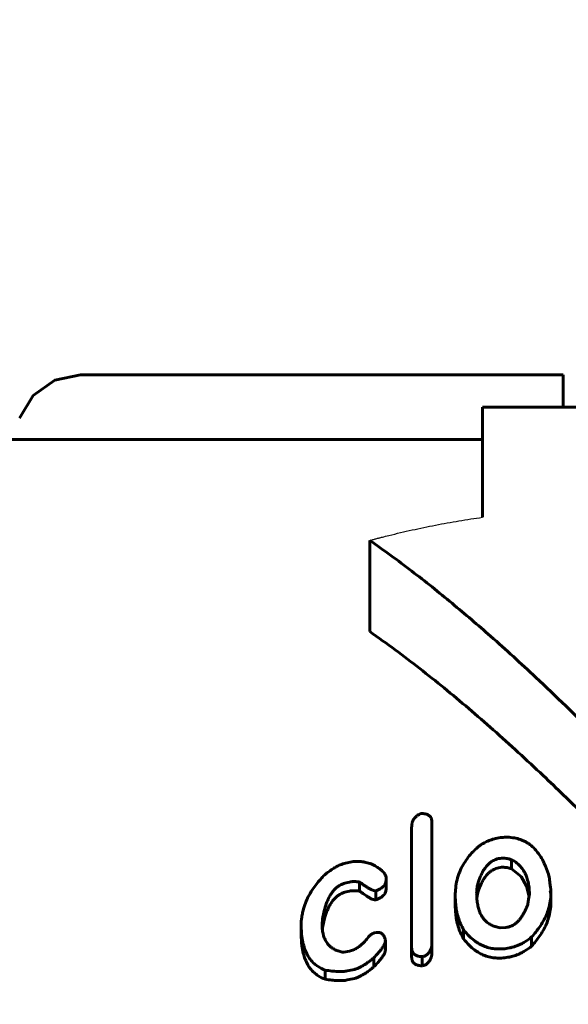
# Model space of a CAD drawing. Header units: millimetres. Extents: x 0 to 841, y 0 to 594.
# Tile 9 of 22: x 201 to 210, y 375 to 391. Entities that reach past the tile are written whole.
import ezdxf

# ---------------------------------------------------------------- set-up
doc = ezdxf.new("R2010")
doc.units = ezdxf.units.MM
for name, pattern in [('K5LT-1', [0]), ('K5LT_BASIC', [0]), ('K5LT_THIN', [0])]:
    doc.linetypes.add(name, pattern=pattern)
doc.layers.add('Системный слой', color=7, linetype='Continuous')
doc.layers.add('Системный слой (1)', color=251, linetype='Continuous', true_color=0x6c6c6c)
doc.styles.add('KDIMTEXTSTYLE', font='txt', dxfattribs={"width": 0.96, "oblique": 15, "height": 5})
doc.styles.add('KTEXTSTYLE', font='txt', dxfattribs={"width": 0.96, "height": 5})
doc.dimstyles.new('KDIMSTYLE (1.00)', dxfattribs={"dimtxt": 5, "dimasz": 1, "dimexe": 2, "dimexo": 0, "dimgap": 1, "dimtad": 1, "dimtxsty": 'KDIMTEXTSTYLE', "dimsah": 1, "dimcen": 0, "dimdle": 1, "dimadec": 0, "dimazin": 0, "dimtfac": 0.667, "dimtmove": 0, "dimatfit": 3, "dimfxl": 1, "dimtvp": 1, "dimtolj": 1, "dimtzin": 0, "dimarcsym": 0})

# ---------------------------------------------------------------- blocks, each defined once
blk = doc.blocks.new('U11')
at = {"layer": 'Системный слой (1)', "color": 150, "linetype": 'K5LT_BASIC', "lineweight": 60, "true_color": 0x0080ff}
for p, q in [((201.655, 385.043), (201.321, 384.806)), ((202.055, 385.126), (201.655, 385.043)), ((201.321, 384.806), (201.109, 384.456))]:
    blk.add_line(p, q, dxfattribs=at)
blk = doc.blocks.new('U14')
at = {"layer": 'Системный слой (1)', "color": 150, "linetype": 'K5LT_BASIC', "lineweight": 60, "true_color": 0x0080ff}
for p, q in [((205.806, 376.517), (205.807, 376.528)), ((205.807, 376.528), (205.808, 376.539)), ((205.808, 376.539), (205.808, 376.55))]:
    blk.add_line(p, q, dxfattribs=at)
blk = doc.blocks.new('U15')
at = {"layer": 'Системный слой (1)', "color": 150, "linetype": 'K5LT_BASIC', "lineweight": 60, "true_color": 0x0080ff}
for p, q in [((208.224, 377.117), (208.213, 377.082)), ((208.206, 377.046), (208.202, 377.011)), ((208.213, 377.082), (208.206, 377.046))]:
    blk.add_line(p, q, dxfattribs=at)
blk = doc.blocks.new('U18')
at = {"layer": 'Системный слой (1)', "color": 150, "linetype": 'K5LT_BASIC', "lineweight": 60, "true_color": 0x0080ff}
for p, q in [((208.889, 377.35), (208.738, 377.469)), ((208.974, 377.2), (208.889, 377.35)), ((209.011, 377.038), (208.974, 377.2))]:
    blk.add_line(p, q, dxfattribs=at)
blk = doc.blocks.new('D0')
at = {"layer": 'Системный слой (1)'}
for points in [[(190.04, 392.675), (195.04, 393.334), (194.54, 392.675), (195.04, 392.017)], [(225.04, 392.017), (230.04, 392.675), (225.04, 393.334), (225.54, 392.675)]]:
    blk.add_hatch(color=7, dxfattribs=at).paths.add_polyline_path(points)
at = {"layer": 'Системный слой (1)', "color": 7, "linetype": 'K5LT_THIN', "lineweight": 18}
for p, q in [((190.04, 369.626), (190.04, 394.675)), ((230.04, 369.626), (230.04, 394.675)), ((190.04, 392.675), (195.04, 393.334)), ((195.04, 393.334), (194.54, 392.675)), ((225.54, 392.675), (225.04, 393.334)), ((225.04, 393.334), (230.04, 392.675)), ((195.04, 392.017), (190.04, 392.675)), ((190.04, 392.675), (230.04, 392.675)), ((194.54, 392.675), (195.04, 392.017)), ((230.04, 392.675), (225.04, 392.017)), ((225.04, 392.017), (225.54, 392.675))]:
    blk.add_line(p, q, dxfattribs=at)
blk.add_wipeout([(206.021, 393.675), (206.021, 401.057), (213.737, 401.057), (213.737, 393.675)]).dxf.layer = 'Системный слой (1)'
at = {"layer": 'Системный слой (1)', "color": 7, "insert": (206.021, 400.263), "char_height": 5, "attachment_point": 1, "style": 'KTEXTSTYLE'}
blk.add_mtext('\\fArial|b0|c204|p34;\\H5.0;\\W1.000;\\Q15;\\fGOST Type AU|b0|i0|c204|p34;\\Q15;\\W0.960;40', dxfattribs=at)
blk = doc.blocks.new('KDIMARROW_01')
at = {"layer": 'Системный слой'}
blk.add_hatch(color=0, dxfattribs=at).paths.add_polyline_path([(0, 0), (-5, 0.658), (-4.5, 0), (-5, -0.658)])
at = {"layer": 'Системный слой', "color": 0, "linetype": 'K5LT_THIN', "lineweight": 18}
for p, q in [((-4.5, 0), (-5, 0.658)), ((-5, 0.658), (0, 0)), ((0, 0), (-5, -0.658)), ((-5, -0.658), (-4.5, 0))]:
    blk.add_line(p, q, dxfattribs=at)
at = {"layer": 'Системный слой (1)', "color": 0, "linetype": 'K5LT_THIN', "lineweight": 18}
blk.add_line((470.918, 164.534), (468.918, 164.534), dxfattribs=at)

msp = doc.modelspace()

# ---------------------------------------------------------------- linework, layer by layer
at = {"layer": 'Системный слой (1)', "color": 150, "linetype": 'K5LT_BASIC', "lineweight": 60, "true_color": 0x0080ff}
for p, q in [((202.055, 385.126), (209.54, 385.126)), ((209.54, 385.126), (209.54, 384.626)), ((208.29, 384.626), (211.79, 384.626)), ((208.29, 382.919), (208.29, 384.626)), ((200.194, 384.126), (208.29, 384.126)), ((206.54, 381.146), (206.54, 382.56)), ((207.505, 378.188), (207.505, 376.275)), ((207.19, 376.244), (207.19, 378.109)), ((206.165, 377.555), (206.261, 377.577)), ((208.738, 377.469), (208.738, 377.611)), ((206.226, 377.263), (206.173, 377.251)), ((206.383, 377.122), (206.383, 377.264)), ((206.794, 377.329), (206.794, 377.303)), ((206.794, 377.162), (206.794, 377.303)), ((208.224, 377.117), (208.224, 377.258)), ((206.226, 377.122), (206.173, 377.11)), ((206.636, 376.987), (206.636, 377.128)), ((209.34, 377.123), (209.35, 377.08)), ((209.35, 377.08), (209.35, 377.132)), ((207.867, 376.911), (207.867, 377.053)), ((208.199, 377.091), (208.199, 377.091)), ((209.35, 376.939), (209.35, 377.08)), ((205.808, 376.55), (205.808, 376.691)), ((205.477, 376.45), (205.477, 376.591)), ((205.8, 376.62), (205.8, 376.62)), ((207.997, 376.382), (207.997, 376.523)), ((208.652, 376.56), (208.565, 376.553)), ((206.61, 376.473), (206.645, 376.48)), ((206.784, 376.218), (206.784, 376.359)), ((209.052, 376.271), (209.052, 376.412)), ((206.139, 376.173), (206.226, 376.191)), ((207.19, 376.103), (207.19, 376.244)), ((207.505, 376.133), (207.505, 376.275)), ((206.602, 375.945), (206.602, 376.087)), ((207.356, 375.965), (207.356, 376.106)), ((205.851, 375.755), (205.851, 375.896)), ((206.279, 375.903), (206.192, 375.885)), ((206.279, 375.762), (206.192, 375.744))]:
    msp.add_line(p, q, dxfattribs=at)
at = {"layer": 'Системный слой (1)', "color": 7, "linetype": 'K5LT-1'}
msp.add_open_spline([(206.54, 382.56), (206.556, 382.564), (206.588, 382.573), (206.637, 382.586), (206.687, 382.599), (206.753, 382.616), (206.863, 382.644), (207.017, 382.681), (207.258, 382.736), (207.56, 382.799), (207.925, 382.865), (208.168, 382.902), (208.29, 382.919)], degree=3, knots=[0, 0, 0, 0, 0.042456, 0.084913, 0.127369, 0.169826, 0.25779, 0.412215, 0.566639, 0.875489, 1.184338, 1.493188, 1.493188, 1.493188, 1.493188], dxfattribs=at)
at = {"layer": 'Системный слой (1)', "color": 150, "linetype": 'K5LT_BASIC', "lineweight": 60, "true_color": 0x0080ff}
for points, knots in [([(210.04, 379.541), (209.735, 379.845), (209.199, 380.367), (208.456, 381.044), (207.814, 381.594), (207.19, 382.093), (206.759, 382.408), (206.54, 382.56)], [0, 0, 0, 0, 2.181066, 3.805962, 5.16753, 6.570619, 8, 8, 8, 8]), ([(210.04, 378.126), (209.976, 378.19), (209.813, 378.352), (209.543, 378.616), (209.082, 379.057), (208.468, 379.621), (207.704, 380.273), (207.062, 380.774), (206.673, 381.053), (206.54, 381.146)], [0, 0, 0, 0, 0.572057, 1.457049, 2.394883, 4.642037, 6.810489, 8.917194, 10, 10, 10, 10]), ([(207.339, 378.324), (207.328, 378.32), (207.311, 378.314), (207.289, 378.303), (207.272, 378.291), (207.252, 378.275), (207.231, 378.253), (207.215, 378.226), (207.203, 378.199), (207.197, 378.174), (207.192, 378.144), (207.19, 378.123), (207.19, 378.109)], [0, 0, 0, 0, 1.368994, 2.039138, 2.859531, 3.903184, 5.239338, 6.827282, 8.327386, 9.670549, 10.758562, 13, 13, 13, 13]), ([(207.505, 378.188), (207.505, 378.207), (207.502, 378.232), (207.49, 378.259), (207.481, 378.274), (207.468, 378.288), (207.449, 378.303), (207.425, 378.314), (207.389, 378.323), (207.359, 378.325), (207.339, 378.324)], [0, 0, 0, 0, 2.920995, 3.872727, 4.544635, 5.522733, 6.634153, 7.762625, 8.792989, 11, 11, 11, 11]), ([(208.591, 377.954), (208.559, 377.951), (208.497, 377.941), (208.411, 377.914), (208.336, 377.882), (208.29, 377.856), (208.269, 377.844)], [0, 0, 0, 0, 1.918131, 3.703388, 5.387597, 7, 7, 7, 7]), ([(209.324, 377.34), (209.308, 377.397), (209.28, 377.48), (209.229, 377.593), (209.185, 377.669), (209.131, 377.743), (209.077, 377.801), (209.022, 377.846), (208.974, 377.878), (208.926, 377.903), (208.865, 377.928), (208.782, 377.95), (208.685, 377.959), (208.619, 377.957), (208.591, 377.954)], [0, 0, 0, 0, 2.932505, 4.270484, 5.899389, 7.075507, 8.484801, 9.399558, 10.120344, 10.86209, 11.535644, 12.687382, 14.010851, 15, 15, 15, 15]), ([(208.269, 377.844), (208.255, 377.833), (208.228, 377.811), (208.177, 377.767), (208.115, 377.706), (208.047, 377.624), (207.985, 377.528), (207.931, 377.419), (207.88, 377.258), (207.867, 377.134), (207.867, 377.053)], [0, 0, 0, 0, 0.527854, 1.096924, 2.146782, 3.391007, 4.674897, 6.140326, 7.810375, 11, 11, 11, 11]), ([(206.584, 377.535), (206.558, 377.547), (206.517, 377.56), (206.457, 377.573), (206.405, 377.58), (206.339, 377.583), (206.289, 377.58), (206.261, 377.577)], [0, 0, 0, 0, 2.240471, 3.300458, 4.554601, 6.033865, 8, 8, 8, 8]), ([(208.224, 377.258), (208.236, 377.296), (208.258, 377.355), (208.295, 377.429), (208.325, 377.476), (208.355, 377.514), (208.388, 377.548), (208.426, 377.577), (208.462, 377.599), (208.499, 377.615), (208.539, 377.627), (208.568, 377.631), (208.583, 377.632)], [0, 0, 0, 0, 3.151981, 5.023202, 6.37867, 7.306655, 8.540879, 9.697229, 10.496509, 11.24323, 12.150885, 13, 13, 13, 13]), ([(208.738, 377.611), (208.722, 377.616), (208.695, 377.623), (208.644, 377.633), (208.607, 377.634), (208.583, 377.632)], [0, 0, 0, 0, 1.972128, 3.274427, 6, 6, 6, 6]), ([(209.018, 377.064), (209.018, 377.116), (209.012, 377.2), (208.99, 377.295), (208.97, 377.354), (208.951, 377.397), (208.922, 377.449), (208.882, 377.503), (208.821, 377.561), (208.77, 377.594), (208.738, 377.611)], [0, 0, 0, 0, 2.829542, 4.539407, 5.230621, 6.131745, 7.004849, 8.296569, 9.482573, 11, 11, 11, 11]), ([(206.165, 377.555), (206.137, 377.549), (206.088, 377.532), (206.032, 377.506), (205.985, 377.479), (205.937, 377.448), (205.886, 377.411), (205.855, 377.385), (205.843, 377.375)], [0, 0, 0, 0, 1.989355, 3.584816, 4.344284, 5.91577, 7.755955, 9, 9, 9, 9]), ([(206.794, 377.329), (206.794, 377.346), (206.786, 377.371), (206.764, 377.403), (206.739, 377.431), (206.705, 377.46), (206.653, 377.497), (206.61, 377.521), (206.584, 377.535)], [0, 0, 0, 0, 1.57707, 2.563664, 3.633621, 4.945411, 6.523385, 9, 9, 9, 9]), ([(208.224, 377.117), (208.236, 377.154), (208.258, 377.214), (208.295, 377.288), (208.325, 377.334), (208.355, 377.372), (208.388, 377.406), (208.426, 377.436), (208.462, 377.457), (208.499, 377.473), (208.539, 377.485), (208.568, 377.49), (208.583, 377.491)], [0, 0, 0, 0, 3.151981, 5.023202, 6.37867, 7.306655, 8.540879, 9.697229, 10.496509, 11.24323, 12.150885, 13, 13, 13, 13]), ([(208.738, 377.469), (208.722, 377.474), (208.695, 377.482), (208.644, 377.491), (208.607, 377.493), (208.583, 377.491)], [0, 0, 0, 0, 1.972128, 3.274427, 6, 6, 6, 6]), ([(205.843, 377.375), (205.795, 377.328), (205.728, 377.253), (205.643, 377.136), (205.58, 377.028), (205.529, 376.909), (205.5, 376.805), (205.481, 376.699), (205.477, 376.633), (205.477, 376.591)], [0, 0, 0, 0, 1.982897, 3.0591, 4.59039, 6.07738, 7.520199, 8.433349, 10, 10, 10, 10]), ([(206.226, 377.263), (206.237, 377.265), (206.254, 377.268), (206.28, 377.27), (206.308, 377.27), (206.343, 377.268), (206.369, 377.265), (206.383, 377.264)], [0, 0, 0, 0, 1.582187, 2.650479, 3.841262, 5.789127, 8, 8, 8, 8]), ([(206.383, 377.264), (206.402, 377.25), (206.427, 377.231), (206.466, 377.204), (206.493, 377.186), (206.521, 377.168), (206.542, 377.157), (206.56, 377.147), (206.577, 377.14), (206.59, 377.135), (206.602, 377.131), (206.614, 377.128), (206.625, 377.127), (206.634, 377.128), (206.636, 377.128)], [0, 0, 0, 0, 3.804331, 5.010139, 7.650079, 9.011246, 10.280594, 11.306319, 12.195159, 12.944496, 13.44606, 13.920857, 14.640446, 15, 15, 15, 15]), ([(206.636, 377.128), (206.653, 377.134), (206.676, 377.143), (206.706, 377.159), (206.729, 377.174), (206.753, 377.194), (206.772, 377.219), (206.79, 377.256), (206.794, 377.285), (206.794, 377.303)], [0, 0, 0, 0, 1.736111, 2.546799, 3.521033, 4.66699, 6.016219, 7.339111, 10, 10, 10, 10]), ([(208.224, 377.258), (208.219, 377.244), (208.213, 377.222), (208.206, 377.189), (208.201, 377.147), (208.199, 377.114), (208.199, 377.091)], [0, 0, 0, 0, 1.795001, 2.854315, 4.128201, 7, 7, 7, 7]), ([(209.35, 377.132), (209.35, 377.134), (209.349, 377.142), (209.348, 377.157), (209.345, 377.179), (209.341, 377.208), (209.334, 377.262), (209.328, 377.308), (209.324, 377.34)], [0, 0, 0, 0, 0.279831, 1.084664, 1.949446, 3.10752, 4.765642, 9, 9, 9, 9]), ([(205.808, 376.691), (205.816, 376.737), (205.828, 376.799), (205.852, 376.882), (205.87, 376.936), (205.891, 376.987), (205.915, 377.037), (205.943, 377.085), (205.981, 377.134), (206.019, 377.173), (206.055, 377.2), (206.086, 377.219), (206.112, 377.232), (206.141, 377.243), (206.161, 377.248), (206.173, 377.251)], [0, 0, 0, 0, 3.619935, 4.742421, 6.358445, 7.82546, 8.710534, 10.279256, 11.620305, 12.815708, 13.666241, 14.284692, 14.860819, 15.329243, 16, 16, 16, 16]), ([(205.808, 376.55), (205.816, 376.596), (205.828, 376.658), (205.852, 376.74), (205.87, 376.795), (205.891, 376.846), (205.915, 376.896), (205.943, 376.943), (205.981, 376.993), (206.019, 377.032), (206.055, 377.059), (206.086, 377.077), (206.112, 377.09), (206.141, 377.101), (206.161, 377.107), (206.173, 377.11)], [0, 0, 0, 0, 3.619935, 4.742421, 6.358445, 7.82546, 8.710534, 10.279256, 11.620305, 12.815708, 13.666241, 14.284692, 14.860819, 15.329243, 16, 16, 16, 16]), ([(206.226, 377.122), (206.237, 377.124), (206.254, 377.127), (206.28, 377.128), (206.308, 377.128), (206.343, 377.127), (206.369, 377.124), (206.383, 377.122)], [0, 0, 0, 0, 1.582187, 2.650479, 3.841262, 5.789127, 8, 8, 8, 8]), ([(206.383, 377.122), (206.407, 377.105), (206.442, 377.079), (206.491, 377.046), (206.523, 377.026), (206.551, 377.01), (206.57, 377.001), (206.584, 376.996), (206.595, 376.992), (206.607, 376.988), (206.621, 376.986), (206.63, 376.986), (206.636, 376.987)], [0, 0, 0, 0, 4.236218, 6.081222, 8.173843, 9.366031, 10.40393, 10.839133, 11.353711, 11.89814, 12.327515, 13, 13, 13, 13]), ([(206.636, 376.987), (206.653, 376.992), (206.676, 377.001), (206.706, 377.017), (206.729, 377.032), (206.753, 377.053), (206.772, 377.078), (206.79, 377.115), (206.794, 377.143), (206.794, 377.162)], [0, 0, 0, 0, 1.736111, 2.546799, 3.521033, 4.66699, 6.016219, 7.339111, 10, 10, 10, 10]), ([(209.34, 377.123), (209.342, 377.123), (209.344, 377.123), (209.347, 377.125), (209.349, 377.127), (209.35, 377.129), (209.35, 377.131), (209.35, 377.132)], [0, 0, 0, 0, 2.155663, 3.423653, 4.550508, 6.183214, 8, 8, 8, 8]), ([(207.867, 377.053), (207.867, 377.006), (207.87, 376.928), (207.887, 376.815), (207.919, 376.683), (207.961, 376.585), (207.997, 376.523)], [0, 0, 0, 0, 1.798236, 2.995352, 4.384072, 7, 7, 7, 7]), ([(208.199, 377.091), (208.199, 377.05), (208.202, 376.983), (208.217, 376.893), (208.234, 376.83), (208.253, 376.78), (208.274, 376.739), (208.299, 376.702), (208.328, 376.667), (208.359, 376.638), (208.389, 376.617), (208.418, 376.599), (208.45, 376.584), (208.497, 376.567), (208.537, 376.557), (208.565, 376.553)], [0, 0, 0, 0, 3.017973, 4.880603, 6.614115, 7.7862, 8.7249, 9.841997, 10.893672, 11.784729, 12.524905, 13.164327, 13.812519, 14.534227, 16, 16, 16, 16]), ([(208.991, 376.914), (208.995, 376.938), (209, 376.972), (209.007, 377.013), (209.011, 377.034), (209.013, 377.048), (209.016, 377.057), (209.017, 377.061), (209.018, 377.064)], [0, 0, 0, 0, 4.273032, 6.126679, 7.381184, 8.167524, 8.55677, 9, 9, 9, 9]), ([(209.052, 376.412), (209.096, 376.461), (209.16, 376.541), (209.234, 376.656), (209.282, 376.752), (209.32, 376.856), (209.344, 376.965), (209.35, 377.042), (209.35, 377.08)], [0, 0, 0, 0, 2.184339, 3.450798, 4.799264, 6.040478, 7.542096, 9, 9, 9, 9]), ([(207.867, 376.911), (207.867, 376.864), (207.87, 376.786), (207.887, 376.673), (207.919, 376.541), (207.961, 376.443), (207.997, 376.382)], [0, 0, 0, 0, 1.798236, 2.995352, 4.384072, 7, 7, 7, 7]), ([(208.652, 376.56), (208.665, 376.561), (208.686, 376.564), (208.718, 376.573), (208.749, 376.586), (208.784, 376.606), (208.82, 376.633), (208.853, 376.666), (208.882, 376.702), (208.906, 376.738), (208.93, 376.778), (208.96, 376.835), (208.98, 376.883), (208.991, 376.914)], [0, 0, 0, 0, 0.843025, 1.45543, 2.231487, 3.214738, 4.376272, 5.661758, 6.955601, 8.25295, 9.352636, 11.004914, 14, 14, 14, 14]), ([(209.052, 376.271), (209.096, 376.32), (209.16, 376.399), (209.234, 376.515), (209.282, 376.611), (209.32, 376.715), (209.344, 376.824), (209.35, 376.901), (209.35, 376.939)], [0, 0, 0, 0, 2.184339, 3.450798, 4.799265, 6.040478, 7.542096, 9, 9, 9, 9]), ([(205.477, 376.591), (205.477, 376.533), (205.482, 376.435), (205.505, 376.307), (205.536, 376.208), (205.572, 376.129), (205.62, 376.057), (205.664, 376.009), (205.708, 375.973), (205.76, 375.936), (205.81, 375.911), (205.851, 375.896)], [0, 0, 0, 0, 2.573899, 4.348954, 5.79807, 7.224447, 8.186853, 9.503285, 9.947147, 10.48373, 12, 12, 12, 12]), ([(206.139, 376.173), (206.12, 376.176), (206.089, 376.182), (206.049, 376.194), (206.017, 376.206), (205.988, 376.221), (205.957, 376.239), (205.919, 376.269), (205.879, 376.313), (205.846, 376.369), (205.825, 376.425), (205.81, 376.487), (205.801, 376.551), (205.8, 376.598), (205.8, 376.62)], [0, 0, 0, 0, 1.09479, 1.834547, 2.580478, 3.191751, 3.923285, 5.012934, 6.551502, 8.275675, 9.980686, 11.26346, 13.296839, 15, 15, 15, 15]), ([(207.997, 376.523), (208.024, 376.488), (208.075, 376.429), (208.147, 376.365), (208.212, 376.319), (208.26, 376.292), (208.323, 376.264), (208.374, 376.247), (208.445, 376.232), (208.519, 376.223), (208.577, 376.225), (208.608, 376.227)], [0, 0, 0, 0, 2.616371, 4.477043, 5.303641, 6.848272, 7.282434, 8.684022, 9.409314, 10.658608, 12, 12, 12, 12]), ([(205.477, 376.45), (205.477, 376.392), (205.482, 376.293), (205.505, 376.165), (205.536, 376.066), (205.572, 375.987), (205.62, 375.916), (205.664, 375.868), (205.708, 375.831), (205.76, 375.794), (205.81, 375.769), (205.851, 375.755)], [0, 0, 0, 0, 2.573899, 4.348954, 5.79807, 7.224447, 8.186853, 9.503285, 9.947147, 10.48373, 12, 12, 12, 12]), ([(206.522, 376.414), (206.504, 376.39), (206.473, 376.352), (206.428, 376.306), (206.397, 376.278), (206.37, 376.258), (206.336, 376.235), (206.29, 376.21), (206.248, 376.196), (206.226, 376.191)], [0, 0, 0, 0, 2.655082, 4.19445, 5.267178, 6.067078, 6.817479, 8.44641, 10, 10, 10, 10]), ([(206.61, 376.473), (206.605, 376.472), (206.598, 376.47), (206.588, 376.465), (206.578, 376.46), (206.566, 376.452), (206.555, 376.443), (206.54, 376.431), (206.529, 376.421), (206.522, 376.414)], [0, 0, 0, 0, 1.224561, 1.89861, 3.011191, 4.298148, 5.758225, 7.080261, 10, 10, 10, 10]), ([(206.602, 376.087), (206.625, 376.11), (206.661, 376.148), (206.704, 376.199), (206.731, 376.235), (206.754, 376.271), (206.772, 376.305), (206.782, 376.336), (206.784, 376.352), (206.784, 376.359)], [0, 0, 0, 0, 2.774437, 4.437069, 5.768027, 6.807302, 8.304134, 9.298562, 10, 10, 10, 10]), ([(206.784, 376.359), (206.78, 376.374), (206.773, 376.398), (206.758, 376.427), (206.745, 376.446), (206.732, 376.46), (206.717, 376.47), (206.702, 376.477), (206.687, 376.481), (206.668, 376.483), (206.653, 376.481), (206.645, 376.48)], [0, 0, 0, 0, 3.073745, 4.865557, 6.258934, 7.351325, 8.413509, 9.306126, 9.9834, 10.852546, 12, 12, 12, 12]), ([(207.997, 376.382), (208.024, 376.347), (208.075, 376.287), (208.147, 376.224), (208.212, 376.178), (208.26, 376.151), (208.323, 376.123), (208.374, 376.106), (208.445, 376.09), (208.519, 376.082), (208.577, 376.083), (208.608, 376.086)], [0, 0, 0, 0, 2.616371, 4.477043, 5.303641, 6.848272, 7.282434, 8.684022, 9.409314, 10.658608, 12, 12, 12, 12]), ([(208.608, 376.227), (208.642, 376.23), (208.693, 376.237), (208.758, 376.253), (208.802, 376.267), (208.847, 376.284), (208.896, 376.306), (208.969, 376.347), (209.02, 376.385), (209.052, 376.412)], [0, 0, 0, 0, 2.003979, 2.955219, 3.862012, 4.757778, 5.843366, 7.13329, 10, 10, 10, 10]), ([(206.602, 375.945), (206.625, 375.968), (206.661, 376.007), (206.704, 376.058), (206.731, 376.094), (206.754, 376.13), (206.772, 376.163), (206.782, 376.194), (206.784, 376.211), (206.784, 376.218)], [0, 0, 0, 0, 2.774437, 4.437069, 5.768027, 6.807302, 8.304134, 9.298562, 10, 10, 10, 10]), ([(207.19, 376.244), (207.19, 376.232), (207.192, 376.213), (207.199, 376.187), (207.208, 376.168), (207.223, 376.149), (207.243, 376.133), (207.265, 376.122), (207.287, 376.114), (207.317, 376.108), (207.34, 376.106), (207.356, 376.106)], [0, 0, 0, 0, 2.168315, 3.202203, 4.426722, 5.75943, 7.091595, 8.178185, 9.156986, 10.13395, 12, 12, 12, 12]), ([(207.356, 376.106), (207.363, 376.107), (207.374, 376.11), (207.391, 376.115), (207.407, 376.122), (207.423, 376.132), (207.44, 376.147), (207.457, 376.166), (207.472, 376.189), (207.483, 376.211), (207.495, 376.239), (207.501, 376.26), (207.505, 376.275)], [0, 0, 0, 0, 0.931052, 1.608128, 2.428231, 3.311966, 4.405992, 5.892063, 7.445172, 8.9318, 10.225111, 13, 13, 13, 13]), ([(208.608, 376.086), (208.642, 376.088), (208.693, 376.096), (208.758, 376.111), (208.802, 376.125), (208.847, 376.142), (208.896, 376.165), (208.969, 376.205), (209.02, 376.243), (209.052, 376.271)], [0, 0, 0, 0, 2.003979, 2.955219, 3.862012, 4.757778, 5.843366, 7.13329, 10, 10, 10, 10]), ([(206.279, 375.903), (206.294, 375.906), (206.326, 375.915), (206.371, 375.933), (206.418, 375.957), (206.46, 375.982), (206.507, 376.013), (206.552, 376.047), (206.586, 376.073), (206.602, 376.087)], [0, 0, 0, 0, 1.166075, 2.485194, 3.704947, 5.314174, 6.409771, 8.24103, 10, 10, 10, 10]), ([(207.19, 376.103), (207.19, 376.09), (207.192, 376.071), (207.199, 376.046), (207.208, 376.026), (207.223, 376.007), (207.243, 375.991), (207.265, 375.98), (207.287, 375.973), (207.317, 375.967), (207.34, 375.965), (207.356, 375.965)], [0, 0, 0, 0, 2.168315, 3.202203, 4.426722, 5.75943, 7.091595, 8.178185, 9.156986, 10.13395, 12, 12, 12, 12]), ([(207.356, 375.965), (207.363, 375.966), (207.374, 375.968), (207.391, 375.974), (207.407, 375.981), (207.423, 375.991), (207.44, 376.006), (207.457, 376.025), (207.472, 376.047), (207.483, 376.069), (207.495, 376.098), (207.501, 376.119), (207.505, 376.133)], [0, 0, 0, 0, 0.931052, 1.608128, 2.428231, 3.311966, 4.405992, 5.892063, 7.445172, 8.9318, 10.225111, 13, 13, 13, 13]), ([(205.851, 375.896), (205.885, 375.891), (205.933, 375.885), (205.998, 375.879), (206.044, 375.876), (206.088, 375.876), (206.126, 375.877), (206.159, 375.879), (206.181, 375.883), (206.192, 375.885)], [0, 0, 0, 0, 3.092577, 4.323021, 5.78398, 7.180587, 8.137093, 9.101267, 10, 10, 10, 10]), ([(206.279, 375.762), (206.294, 375.765), (206.326, 375.774), (206.371, 375.792), (206.418, 375.816), (206.46, 375.841), (206.507, 375.872), (206.552, 375.905), (206.586, 375.932), (206.602, 375.945)], [0, 0, 0, 0, 1.166075, 2.485194, 3.704947, 5.314174, 6.409771, 8.24103, 10, 10, 10, 10]), ([(205.851, 375.755), (205.885, 375.75), (205.933, 375.744), (205.998, 375.738), (206.044, 375.735), (206.088, 375.734), (206.126, 375.735), (206.159, 375.738), (206.181, 375.741), (206.192, 375.744)], [0, 0, 0, 0, 3.092577, 4.323021, 5.78398, 7.180587, 8.137093, 9.101267, 10, 10, 10, 10])]:
    msp.add_open_spline(points, degree=3, knots=knots, dxfattribs=at)
msp.add_open_spline([(205.8, 376.62), (205.805, 376.644), (205.808, 376.668), (205.808, 376.691)], degree=3, dxfattribs=at)

# ---------------------------------------------------------------- block references
at = {"layer": 'Системный слой (1)'}
for name in ['U11', 'U18', 'U15', 'U14']:
    msp.add_blockref(name, (0, 0), dxfattribs=at)

# ---------------------------------------------------------------- next in the draw order: dimensions: what is measured, and where the dimension line sits
at = {"layer": 'Системный слой (1)', "color": 7}
dim = msp.add_linear_dim(base=(190.04, 392.675), p1=(230.04, 369.626), p2=(190.04, 369.626), dimstyle='KDIMSTYLE (1.00)', override={"dimexo": 0, "dimpost": '\\fGOST Type AU|b0|c204|p34;\\H5.0;\\W0.960;\\Q15;<>', "dimblk1": 'KDIMARROW_01', "dimblk2": 'KDIMARROW_01', "dimse1": 0, "dimse2": 0, "dimclrt": 7, "dimtol": 1, "dimtp": 0, "dimtm": 0, "dimtdec": 5, "dimtolj": 1}, dxfattribs=at)
dim.commit()
dim.dimension.update_dxf_attribs({"geometry": 'D0', "text_midpoint": (210.04, 392.675), "dimtype": 160})

doc.saveas('drawing.dxf')
